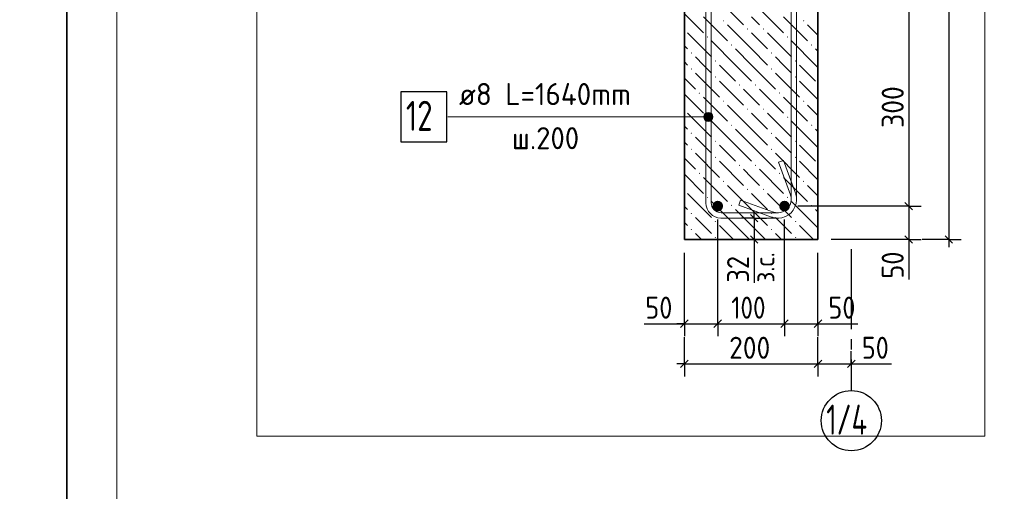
# Model space of a CAD drawing. Header units: millimetres. Extents: x 0 to 42000, y 0 to 29700.
# Tile 12 of 19: x 22531 to 32361, y 15990 to 20692. Entities that reach past the tile are written whole.
import ezdxf

# ---------------------------------------------------------------- set-up
doc = ezdxf.new("R2010")
doc.units = ezdxf.units.MM
doc.linetypes.add('______5', pattern=[1100, 800, -100, 100, -100])
for name, color, linetype, lineweight in [('Standard', 7, 'Continuous', 25), ('ЖБ Стена верхний уровень', 7, 'Continuous', 35), ('Позиционная метка линия выноска', 7, 'Continuous', 13), ('Стена фоновая арматура Х1', 7, 'Continuous', 35)]:
    doc.layers.add(name, color=color, linetype=linetype, lineweight=lineweight)
doc.layers.add('Оси', color=7, linetype='______5')
doc.layers.add('Размерная выноска', color=7, linetype='Continuous')
doc.layers.add('Стена Хомут', color=7, linetype='Continuous', lineweight=25, true_color=0x6e3c1e)
doc.styles.add('ISOCPEUR', font='txt')

msp = doc.modelspace()

# ---------------------------------------------------------------- hatches: boundary and pattern name
at = {"layer": 'ЖБ Стена верхний уровень', "linetype": 'Continuous', "lineweight": 18, "transparency": 33554687}
for points in [[(29550.3, 20680.3), (29556.8, 20686.8), (29563.3, 20680.3), (29556.8, 20673.8)], [(30350.3, 20680.3), (30356.8, 20686.8), (30363.3, 20680.3), (30356.8, 20673.8)], [(29790.3, 20600.3), (29796.8, 20606.8), (29803.3, 20600.3), (29796.8, 20593.8)], [(29950.3, 20600.3), (29956.8, 20606.8), (29963.3, 20600.3), (29956.8, 20593.8)], [(29390.3, 20520.3), (29396.8, 20526.8), (29403.3, 20520.3), (29396.8, 20513.8)], [(29630.3, 20440.3), (29636.8, 20446.8), (29643.2, 20440.3), (29636.8, 20433.8)], [(30190.3, 20520.3), (30196.8, 20526.8), (30203.3, 20520.3), (30196.8, 20513.8)], [(30430.3, 20440.3), (30436.8, 20446.8), (30443.2, 20440.3), (30436.8, 20433.8)], [(29230.3, 20360.3), (29236.8, 20366.8), (29243.2, 20360.3), (29236.8, 20353.8)], [(30030.3, 20360.3), (30036.8, 20366.8), (30043.2, 20360.3), (30036.8, 20353.8)], [(29470.3, 20280.3), (29476.8, 20286.8), (29483.3, 20280.3), (29476.8, 20273.8)], [(30270.3, 20280.3), (30276.8, 20286.8), (30283.3, 20280.3), (30276.8, 20273.8)], [(29230.3, 20200.3), (29236.8, 20206.8), (29243.2, 20200.3), (29236.8, 20193.8)], [(30030.3, 20200.3), (30036.8, 20206.8), (30043.2, 20200.3), (30036.8, 20193.8)], [(29470.3, 20120.3), (29476.8, 20126.8), (29483.3, 20120.3), (29476.8, 20113.8)], [(30270.3, 20120.3), (30276.8, 20126.8), (30283.3, 20120.3), (30276.8, 20113.8)], [(29310.3, 19960.3), (29316.8, 19966.8), (29323.3, 19960.3), (29316.8, 19953.8)], [(29710.3, 20040.3), (29716.8, 20046.8), (29723.3, 20040.3), (29716.8, 20033.8)], [(29870.3, 20040.3), (29876.8, 20046.8), (29883.3, 20040.3), (29876.8, 20033.8)], [(30110.3, 19960.3), (30116.8, 19966.8), (30123.3, 19960.3), (30116.8, 19953.8)], [(29550.3, 19880.3), (29556.8, 19886.8), (29563.3, 19880.3), (29556.8, 19873.8)], [(30350.3, 19880.3), (30356.8, 19886.8), (30363.3, 19880.3), (30356.8, 19873.8)], [(29790.3, 19800.3), (29796.8, 19806.8), (29803.3, 19800.3), (29796.8, 19793.8)], [(29950.3, 19800.3), (29956.8, 19806.8), (29963.3, 19800.3), (29956.8, 19793.8)], [(29390.3, 19720.3), (29396.8, 19726.8), (29403.3, 19720.3), (29396.8, 19713.8)], [(30190.3, 19720.3), (30196.8, 19726.8), (30203.3, 19720.3), (30196.8, 19713.8)], [(29230.3, 19560.3), (29236.8, 19566.8), (29243.2, 19560.3), (29236.8, 19553.8)], [(29630.3, 19640.3), (29636.8, 19646.8), (29643.2, 19640.3), (29636.8, 19633.8)], [(30030.3, 19560.3), (30036.8, 19566.8), (30043.2, 19560.3), (30036.8, 19553.8)], [(30430.3, 19640.3), (30436.8, 19646.8), (30443.2, 19640.3), (30436.8, 19633.8)], [(29470.3, 19480.3), (29476.8, 19486.8), (29483.3, 19480.3), (29476.8, 19473.8)], [(30270.3, 19480.3), (30276.8, 19486.8), (30283.3, 19480.3), (30276.8, 19473.8)], [(29230.3, 19400.3), (29236.8, 19406.8), (29243.2, 19400.3), (29236.8, 19393.8)], [(30030.3, 19400.3), (30036.8, 19406.8), (30043.2, 19400.3), (30036.8, 19393.8)], [(29470.3, 19320.3), (29476.8, 19326.8), (29483.3, 19320.3), (29476.8, 19313.8)], [(30270.3, 19320.3), (30276.8, 19326.8), (30283.3, 19320.3), (30276.8, 19313.8)], [(29710.3, 19240.3), (29716.8, 19246.8), (29723.3, 19240.3), (29716.8, 19233.8)], [(29870.3, 19240.3), (29876.8, 19246.8), (29883.3, 19240.3), (29876.8, 19233.8)], [(29310.3, 19160.3), (29316.8, 19166.8), (29323.3, 19160.3), (29316.8, 19153.8)], [(29550.3, 19080.3), (29556.8, 19086.8), (29563.3, 19080.3), (29556.8, 19073.8)], [(30110.3, 19160.3), (30116.8, 19166.8), (30123.3, 19160.3), (30116.8, 19153.8)], [(30350.3, 19080.3), (30356.8, 19086.8), (30363.3, 19080.3), (30356.8, 19073.8)], [(29790.3, 19000.3), (29796.8, 19006.8), (29803.3, 19000.3), (29796.8, 18993.8)], [(29950.3, 19000.3), (29956.8, 19006.8), (29963.3, 19000.3), (29956.8, 18993.8)], [(29390.3, 18920.3), (29396.8, 18926.8), (29403.3, 18920.3), (29396.8, 18913.8)], [(30190.3, 18920.3), (30196.8, 18926.8), (30203.3, 18920.3), (30196.8, 18913.8)], [(29630.3, 18840.3), (29636.8, 18846.8), (29643.2, 18840.3), (29636.8, 18833.8)], [(30430.3, 18840.3), (30436.8, 18846.8), (30443.2, 18840.3), (30436.8, 18833.8)], [(29230.3, 18760.3), (29236.8, 18766.8), (29243.2, 18760.3), (29236.8, 18753.8)], [(29470.3, 18680.3), (29476.8, 18686.8), (29483.3, 18680.3), (29476.8, 18673.8)], [(30030.3, 18760.3), (30036.8, 18766.8), (30043.2, 18760.3), (30036.8, 18753.8)], [(30270.3, 18680.3), (30276.8, 18686.8), (30283.3, 18680.3), (30276.8, 18673.8)], [(29230.3, 18600.3), (29236.8, 18606.8), (29243.2, 18600.3), (29236.8, 18593.8)], [(30030.3, 18600.3), (30036.8, 18606.8), (30043.2, 18600.3), (30036.8, 18593.8)], [(29470.3, 18520.3), (29476.8, 18526.8), (29483.3, 18520.3), (29476.8, 18513.8)], [(30270.3, 18520.3), (30276.8, 18526.8), (30283.3, 18520.3), (30276.8, 18513.8)]]:
    msp.add_hatch(color=7, dxfattribs=at).paths.add_polyline_path(points, flags=16)
at = {"layer": 'Позиционная метка линия выноска', "linetype": 'Continuous', "lineweight": 13, "transparency": 33554687}
for points in [[(29367.9, 19746), (29384.1, 19684.8), (29384.1, 19762.2)], [(29384.1, 19762.2), (29406.6, 19678.5), (29406.6, 19768.5)], [(29384.1, 19762.2), (29384.1, 19684.8), (29406.6, 19678.5)], [(29406.6, 19768.5), (29406.6, 19678.5), (29429.1, 19684.8)], [(29406.6, 19768.5), (29429.1, 19684.8), (29429.1, 19762.2)], [(29429.1, 19762.2), (29429.1, 19684.8), (29445.3, 19701)], [(29429.1, 19762.2), (29445.3, 19701), (29445.3, 19746)], [(29367.9, 19701), (29367.9, 19746), (29361.6, 19723.5)], [(29367.9, 19746), (29367.9, 19701), (29384.1, 19684.8)], [(29445.3, 19746), (29445.3, 19701), (29451.6, 19723.5)]]:
    msp.add_hatch(color=7, dxfattribs=at).paths.add_polyline_path(points)
at = {"layer": 'Стена фоновая арматура Х1', "linetype": 'Continuous', "lineweight": 18, "transparency": 33554687}
for points in [[(29553.3, 18833.5), (29549.2, 18853.9), (29537.7, 18871.2), (29520.4, 18882.8), (29500, 18886.8), (29479.6, 18882.8), (29462.3, 18871.2), (29450.7, 18853.9), (29446.6, 18833.5), (29450.7, 18813.1), (29462.3, 18795.8), (29479.6, 18784.2), (29500, 18780.2), (29520.4, 18784.2), (29537.7, 18795.8), (29549.2, 18813.1)], [(30220, 18833.5), (30215.9, 18853.9), (30204.3, 18871.2), (30187, 18882.8), (30166.6, 18886.8), (30146.2, 18882.8), (30128.9, 18871.2), (30117.4, 18853.9), (30113.3, 18833.5), (30117.4, 18813.1), (30128.9, 18795.8), (30146.2, 18784.2), (30166.6, 18780.2), (30187, 18784.2), (30204.3, 18795.8), (30215.9, 18813.1)]]:
    msp.add_hatch(color=7, dxfattribs=at).paths.add_polyline_path(points)

# ---------------------------------------------------------------- linework, layer by layer
at = {"layer": 'Standard', "color": 7, "linetype": 'Continuous', "lineweight": -3, "transparency": 33554687}
for p, q in [((31406.7, 20833.5), (31406.7, 18833.5)), ((29862.9, 18713.7), (29862.9, 18788.7)), ((31406.7, 18833.5), (31281.7, 18833.5)), ((31406.7, 18833.5), (31531.7, 18833.5)), ((31406.7, 18833.5), (31406.7, 18500.2)), ((29862.9, 18713.7), (29737.9, 18713.7)), ((29862.9, 18713.7), (29987.9, 18713.7)), ((29862.9, 18713.7), (29862.9, 18500.2)), ((29862.9, 18500.2), (29737.9, 18500.2)), ((29862.9, 18500.2), (29987.9, 18500.2)), ((29862.9, 18500.2), (29862.9, 18425.2)), ((31406.7, 18500.2), (31281.7, 18500.2)), ((31406.7, 18500.2), (31531.7, 18500.2)), ((31406.7, 18500.2), (31406.7, 18425.2)), ((31806.7, 18500.2), (31540, 18500.2)), ((31806.7, 18500.2), (31681.7, 18500.2)), ((31806.7, 18500.2), (31931.7, 18500.2)), ((31806.7, 18500.2), (31806.7, 18425.2)), ((29166.6, 17661), (29166.6, 17786)), ((29500, 17661), (29500, 17786)), ((30166.6, 17661), (30166.6, 17786)), ((30500, 17661), (30500, 17786)), ((29166.6, 17661), (29091.6, 17661)), ((29166.6, 17661), (29166.6, 17536.1)), ((29166.6, 17661), (29500, 17661)), ((29500, 17661), (29500, 17536.1)), ((29500, 17661), (30166.6, 17661)), ((30166.6, 17661), (30166.6, 17536.1)), ((30166.6, 17661), (30500, 17661)), ((30500, 17661), (30500, 17536.1)), ((30500, 17661), (30575, 17661)), ((29166.6, 17261), (29166.6, 17527.7)), ((29166.6, 17261), (29166.6, 17386)), ((30500, 17261), (30500, 17386)), ((30833.3, 17261), (30833.3, 17386)), ((29166.6, 17261), (29091.6, 17261)), ((29166.6, 17261), (29166.6, 17136.1)), ((29166.6, 17261), (30500, 17261)), ((30500, 17261), (30500, 17136.1)), ((30500, 17261), (30833.3, 17261)), ((30833.3, 17261), (30833.3, 17136.1)), ((30833.3, 17261), (30833.3, 17261)), ((30833.3, 17261), (30908.3, 17261))]:
    msp.add_line(p, q, dxfattribs=at)
at = {"layer": 'Standard', "color": 7, "linetype": 'Continuous', "lineweight": 25, "transparency": 33554687}
for p, q in [((31369.2, 18871), (31444.2, 18796)), ((29825.4, 18751.2), (29900.4, 18676.2)), ((29825.4, 18537.7), (29900.4, 18462.7)), ((31369.2, 18537.7), (31444.2, 18462.7)), ((31769.2, 18537.7), (31844.2, 18462.7)), ((29129.1, 17623.5), (29204.1, 17698.6)), ((29462.5, 17623.5), (29537.5, 17698.6)), ((30129.1, 17623.5), (30204.1, 17698.6)), ((30462.5, 17623.5), (30537.5, 17698.6)), ((29129.1, 17223.5), (29204.1, 17298.6)), ((30462.5, 17223.5), (30537.5, 17298.6)), ((30795.8, 17223.5), (30870.8, 17298.6))]:
    msp.add_line(p, q, dxfattribs=at)
at = {"layer": 'Standard', "color": 7, "linetype": 'Continuous', "lineweight": 35, "transparency": 33554687}
msp.add_lwpolyline([(23000, 29200), (2000, 29200), (2000, 500), (23000, 500), (23000, 29200)], dxfattribs=at)
at = {"layer": 'Standard', "color": 7, "linetype": 'Continuous', "lineweight": 13, "transparency": 33554687}
for points in [[(41500, 29200), (23000, 29200), (23000, 6000), (41500, 6000), (41500, 29200)], [(23500, 6000), (41500, 6000), (41500, 29200), (23500, 29200), (23500, 6000)]]:
    msp.add_lwpolyline(points, dxfattribs=at)
at = {"layer": 'Standard', "color": 254, "linetype": 'Continuous', "lineweight": 13, "true_color": 0xc4c4ff, "transparency": 33554687}
msp.add_lwpolyline([(24900, 16539.6), (32166.1, 16539.6), (32166.1, 26716.1), (24900, 26716.1), (24900, 16539.6)], dxfattribs=at)
at = {"layer": 'Standard', "color": 7, "linetype": 'Continuous', "lineweight": -3, "transparency": 33554687}
for points in [[(31806.7, 25166.8), (31806.7, 21479.6), (31806.7, 21479.6), (31806.7, 18500.2)], [(31406.7, 18833.5), (31389.7, 18833.5), (31389.7, 18833.5), (30300, 18833.5)], [(29500, 17661), (29500, 17678), (29500, 17678), (29500, 17678), (29500, 17678), (29500, 18361.3), (29500, 18361.3), (29500, 18700.2)], [(30166.6, 17661), (30166.6, 17678), (30166.6, 17678), (30166.6, 18700.2)], [(31406.7, 18500.2), (31389.7, 18500.2), (31389.7, 18500.2), (30633.3, 18500.2)], [(29166.6, 17661), (29166.6, 17678), (29166.6, 17678), (29166.6, 17678), (29166.6, 17678), (29166.6, 18060.3), (29166.6, 18060.3), (29166.6, 18366.8)], [(30500, 17661), (30500, 17678), (30500, 17678), (30500, 18366.8)], [(30500, 17261), (30500, 17278), (30500, 17278), (30500, 17527.7)]]:
    msp.add_lwpolyline(points, dxfattribs=at)
at = {"layer": 'ЖБ Стена верхний уровень', "color": 7, "linetype": 'Continuous', "lineweight": 35, "transparency": 33554687}
for p, q in [((29166.6, 23500.2), (29166.6, 18500.2)), ((30500, 18500.2), (30500, 23500.2)), ((29166.6, 18500.2), (30500, 18500.2))]:
    msp.add_line(p, q, dxfattribs=at)
at = {"layer": 'ЖБ Стена верхний уровень', "color": 9, "linetype": 'Continuous', "lineweight": 18, "true_color": 0xc7c7c7, "transparency": 33554687}
for p, q in [((29516.8, 20880.3), (29756.8, 20640.3)), ((29166.6, 20750.4), (29356.8, 20560.3)), ((29916.8, 20800.3), (30156.8, 20560.3)), ((29356.8, 20720.3), (29596.8, 20480.3)), ((29916.8, 20640.3), (29836.8, 20720.3)), ((30156.8, 20720.3), (30396.8, 20480.3)), ((29196.8, 20560.3), (29436.8, 20320.3)), ((29836.8, 20400.3), (29596.8, 20640.3)), ((29836.8, 20560.3), (29996.8, 20400.3)), ((29996.8, 20560.3), (30236.8, 20320.3)), ((30500, 20537.1), (30396.8, 20640.3)), ((29676.8, 20240.3), (29436.8, 20480.3)), ((30476.8, 20240.3), (30236.8, 20480.3)), ((29166.6, 20430.4), (29196.8, 20400.3)), ((29676.8, 20400.3), (29836.8, 20240.3)), ((29836.8, 20400.3), (29996.8, 20240.3)), ((30476.8, 20400.3), (30500, 20377.1)), ((29166.6, 20270.4), (29196.8, 20240.3)), ((29356.8, 20240.3), (29276.8, 20320.3)), ((30156.8, 20240.3), (30076.8, 20320.3)), ((29276.8, 20160.3), (29516.8, 19920.3)), ((29436.8, 20160.3), (29356.8, 20240.3)), ((29516.8, 20240.3), (29676.8, 20080.3)), ((29676.8, 20240.3), (29836.8, 20080.3)), ((29836.8, 20240.3), (30076.8, 20000.3)), ((30076.8, 20160.3), (30316.8, 19920.3)), ((30236.8, 20160.3), (30156.8, 20240.3)), ((30316.8, 20240.3), (30476.8, 20080.3)), ((30476.8, 20240.3), (30500, 20217.1)), ((29166.6, 20110.4), (29276.8, 20000.3)), ((29516.8, 20080.3), (29756.8, 19840.3)), ((30316.8, 20080.3), (30500, 19897.1)), ((29836.8, 19920.3), (29756.8, 20000.3)), ((29916.8, 20000.3), (30156.8, 19760.3)), ((29166.6, 19950.4), (29356.8, 19760.3)), ((29356.8, 19920.3), (29596.8, 19680.3)), ((29916.8, 19840.3), (29836.8, 19920.3)), ((30156.8, 19920.3), (30396.8, 19680.3)), ((29196.8, 19760.3), (29436.8, 19520.3)), ((29836.8, 19600.3), (29596.8, 19840.3)), ((29836.8, 19760.3), (29996.8, 19600.3)), ((29996.8, 19760.3), (30236.8, 19520.3)), ((30500, 19737.1), (30396.8, 19840.3)), ((29676.8, 19440.3), (29436.8, 19680.3)), ((30476.8, 19440.3), (30236.8, 19680.3)), ((29166.6, 19630.4), (29196.8, 19600.3)), ((29676.8, 19600.3), (29836.8, 19440.3)), ((29836.8, 19600.3), (29996.8, 19440.3)), ((30476.8, 19600.3), (30500, 19577.1)), ((29166.6, 19470.4), (29196.8, 19440.3)), ((29356.8, 19440.3), (29276.8, 19520.3)), ((30156.8, 19440.3), (30076.8, 19520.3)), ((29436.8, 19360.3), (29356.8, 19440.3)), ((29516.8, 19440.3), (29676.8, 19280.3)), ((29676.8, 19440.3), (29836.8, 19280.3)), ((29836.8, 19440.3), (30076.8, 19200.3)), ((30236.8, 19360.3), (30156.8, 19440.3)), ((30316.8, 19440.3), (30476.8, 19280.3)), ((30476.8, 19440.3), (30500, 19417.1)), ((29166.6, 19310.4), (29276.8, 19200.3)), ((29276.8, 19360.3), (29516.8, 19120.3)), ((29516.8, 19280.3), (29756.8, 19040.3)), ((30076.8, 19360.3), (30316.8, 19120.3)), ((30316.8, 19280.3), (30500, 19097.1)), ((29836.8, 19120.3), (29756.8, 19200.3)), ((29916.8, 19200.3), (30156.8, 18960.3)), ((29166.6, 19150.4), (29356.8, 18960.3)), ((29356.8, 19120.3), (29596.8, 18880.3)), ((29916.8, 19040.3), (29836.8, 19120.3)), ((30156.8, 19120.3), (30396.8, 18880.3)), ((29836.8, 18800.3), (29596.8, 19040.3)), ((30500, 18937.1), (30396.8, 19040.3)), ((29196.8, 18960.3), (29436.8, 18720.3)), ((29676.8, 18640.3), (29436.8, 18880.3)), ((29836.8, 18960.3), (29996.8, 18800.3)), ((29996.8, 18960.3), (30236.8, 18720.3)), ((30476.8, 18640.3), (30236.8, 18880.3)), ((29166.6, 18830.4), (29196.8, 18800.3)), ((29676.8, 18800.3), (29836.8, 18640.3)), ((29836.8, 18800.3), (29996.8, 18640.3)), ((30476.8, 18800.3), (30500, 18777.1)), ((29356.8, 18640.3), (29276.8, 18720.3)), ((30156.8, 18640.3), (30076.8, 18720.3)), ((29166.6, 18670.4), (29196.8, 18640.3)), ((29436.8, 18560.3), (29356.8, 18640.3)), ((29516.8, 18640.3), (29656.9, 18500.2)), ((29676.8, 18640.3), (29816.9, 18500.2)), ((29836.8, 18640.3), (29976.9, 18500.2)), ((30236.8, 18560.3), (30156.8, 18640.3)), ((30316.8, 18640.3), (30456.9, 18500.2)), ((30476.8, 18640.3), (30500, 18617.1)), ((29166.6, 18510.4), (29176.9, 18500.2)), ((29276.8, 18560.3), (29336.9, 18500.2)), ((30076.8, 18560.3), (30136.9, 18500.2))]:
    msp.add_line(p, q, dxfattribs=at)
at = {"layer": 'Оси', "color": 8, "linetype": '______5', "lineweight": -3, "transparency": 33554687}
msp.add_line((30833.3, 18405.5), (30833.3, 16994.4), dxfattribs=at)
at = {"layer": 'Оси', "color": 7, "linetype": 'Continuous', "lineweight": -3, "transparency": 33554687}
msp.add_circle((30833.3, 16694.4), 300, dxfattribs=at)
at = {"layer": 'Позиционная метка линия выноска', "color": 7, "linetype": 'Continuous', "lineweight": 13, "transparency": 33554687}
for p, q in [((29406.6, 19768.5), (29406.6, 19768.5)), ((26806.6, 19723.5), (29406.6, 19723.5)), ((29361.6, 19723.5), (29361.6, 19723.5)), ((29406.6, 19678.5), (29406.6, 19678.5)), ((29451.6, 19723.5), (29451.6, 19723.5))]:
    msp.add_line(p, q, dxfattribs=at)
msp.add_circle((29406.6, 19723.5), 45, dxfattribs=at)
at = {"layer": 'Размерная выноска', "color": 7, "linetype": 'Continuous', "lineweight": -3, "transparency": 33554687}
for p, q in [((29862.9, 18500.2), (29862.9, 18069.9)), ((31406.7, 18500.2), (31406.7, 18100.2)), ((28766.6, 17661), (29166.6, 17661)), ((30500, 17661), (30900, 17661)), ((30833.3, 17261), (31233.3, 17261))]:
    msp.add_line(p, q, dxfattribs=at)
at = {"layer": 'Стена Хомут', "color": 36, "linetype": 'Continuous', "lineweight": 13, "true_color": 0x6e3c1e, "transparency": 33554687}
for points in [[(30156.8, 19289.8), (30276.1, 18962.1), (30278.4, 18955), (30280.5, 18947.6), (30282.3, 18940.1), (30283.8, 18932.6), (30285, 18925), (30285.9, 18917.3), (30286.4, 18909.7), (30286.6, 18902.1), (30286.6, 18891.3), (30282.1, 18858.8), (30270.9, 18824.9), (30253.5, 18793.8), (30232, 18768.1), (30206.4, 18746.6), (30175.2, 18729.2), (30141.3, 18718), (30108.8, 18713.5), (29529.8, 18713.5), (29502.4, 18717.3), (29473.9, 18726.7), (29447.6, 18741.4), (29426, 18759.5), (29407.9, 18781.1), (29393.2, 18807.4), (29383.8, 18835.9), (29380, 18863.3), (29380, 22803.7)], [(30156.8, 19289.8), (30276.1, 18962.1), (30278.4, 18955), (30280.5, 18947.6), (30282.3, 18940.1), (30283.8, 18932.6), (30285, 18925), (30285.9, 18917.3), (30286.4, 18909.7), (30286.6, 18902.1), (30286.6, 18891.3), (30282.1, 18858.8), (30270.9, 18824.9), (30253.5, 18793.8), (30232, 18768.1), (30206.4, 18746.6), (30175.2, 18729.2), (30141.3, 18718), (30108.8, 18713.5), (29529.8, 18713.5), (29502.4, 18717.3), (29473.9, 18726.7), (29447.6, 18741.4), (29426, 18759.5), (29407.9, 18781.1), (29393.2, 18807.4), (29383.8, 18835.9), (29380, 18863.3), (29380, 22803.7)], [(29433.3, 22800), (29433.3, 18867), (29435.9, 18848.1), (29442.2, 18829), (29452, 18811.5), (29463.8, 18797.4), (29478, 18785.5), (29495.5, 18775.7), (29514.5, 18769.5), (29533.5, 18766.8), (30105.1, 18766.8), (30129.2, 18770.2), (30153.6, 18778.2), (30176, 18790.8), (30194.2, 18806), (30209.4, 18824.2), (30221.9, 18846.5), (30229.9, 18870.9), (30233.3, 18895), (30233.3, 18901.3), (30233.1, 18906.9), (30232.7, 18912.4), (30232.1, 18917.9), (30231.3, 18923.3), (30230.2, 18928.7), (30228.9, 18934), (30227.4, 18939.3), (30225.7, 18944.7), (30106.7, 19271.5), (30156.8, 19289.8)], [(29433.3, 22800), (29433.3, 18867), (29435.9, 18848.1), (29442.2, 18829), (29452, 18811.5), (29463.8, 18797.4), (29478, 18785.5), (29495.5, 18775.7), (29514.5, 18769.5), (29533.5, 18766.8), (30105.1, 18766.8), (30129.2, 18770.2), (30153.6, 18778.2), (30176, 18790.8), (30194.2, 18806), (30209.4, 18824.2), (30221.9, 18846.5), (30229.9, 18870.9), (30233.3, 18895), (30233.3, 18901.3), (30233.1, 18906.9), (30232.7, 18912.4), (30232.1, 18917.9), (30231.3, 18923.3), (30230.2, 18928.7), (30228.9, 18934), (30227.4, 18939.3), (30225.7, 18944.7), (30106.7, 19271.5), (30156.8, 19289.8)], [(30286.6, 22803.7), (30286.6, 18891.3), (30282.1, 18858.8), (30270.9, 18824.9), (30253.5, 18793.8), (30232, 18768.1), (30206.4, 18746.6), (30175.2, 18729.2), (30141.3, 18718), (30108.8, 18713.5), (30098, 18713.5), (30090.5, 18713.7), (30082.8, 18714.3), (30075.1, 18715.1), (30067.6, 18716.3), (30060, 18717.8), (30052.5, 18719.6), (30045.1, 18721.7), (30038, 18724.1), (29710.4, 18843.3), (29728.6, 18893.4), (30055.4, 18774.5), (30060.8, 18772.7), (30066.1, 18771.2), (30071.4, 18769.9), (30076.8, 18768.9), (30082.2, 18768), (30087.7, 18767.4), (30093.2, 18767), (30098.8, 18766.8), (30105.1, 18766.8), (30129.2, 18770.2), (30153.6, 18778.2), (30176, 18790.8), (30194.2, 18806), (30209.4, 18824.2), (30221.9, 18846.5), (30229.9, 18870.9), (30233.3, 18895), (30233.3, 22800)], [(30286.6, 22803.7), (30286.6, 18891.3), (30282.1, 18858.8), (30270.9, 18824.9), (30253.5, 18793.8), (30232, 18768.1), (30206.4, 18746.6), (30175.2, 18729.2), (30141.3, 18718), (30108.8, 18713.5), (30098, 18713.5), (30090.5, 18713.7), (30082.8, 18714.3), (30075.1, 18715.1), (30067.6, 18716.3), (30060, 18717.8), (30052.5, 18719.6), (30045.1, 18721.7), (30038, 18724.1), (29710.4, 18843.3), (29728.6, 18893.4), (30055.4, 18774.5), (30060.8, 18772.7), (30066.1, 18771.2), (30071.4, 18769.9), (30076.8, 18768.9), (30082.2, 18768), (30087.7, 18767.4), (30093.2, 18767), (30098.8, 18766.8), (30105.1, 18766.8), (30129.2, 18770.2), (30153.6, 18778.2), (30176, 18790.8), (30194.2, 18806), (30209.4, 18824.2), (30221.9, 18846.5), (30229.9, 18870.9), (30233.3, 18895), (30233.3, 22800)]]:
    msp.add_lwpolyline(points, dxfattribs=at)
at = {"layer": 'Стена Хомут', "color": 7, "linetype": 'Continuous', "lineweight": 25, "transparency": 33554687}
msp.add_lwpolyline([(26336.6, 19473.5), (26796.6, 19473.5), (26796.6, 19973.5), (26336.6, 19973.5), (26336.6, 19473.5)], dxfattribs=at)

# ---------------------------------------------------------------- texts
at = {"layer": 'Standard', "color": 7, "linetype": 'Continuous', "lineweight": 25, "transparency": 33554687, "char_height": 220, "attachment_point": 7, "rotation": 90, "style": 'ISOCPEUR'}
for s, insert, width in [('\\W0.91;300', (31356.7, 19613.5), 561.981), ('\\W0.87;50', (31356.7, 18110), 403.932), ('\\W0.87;32', (29812.9, 18071), 403.932)]:
    msp.add_mtext(s, dxfattribs=dict(at, insert=insert, width=width))
at = {"layer": 'Standard', "color": 7, "linetype": 'Continuous', "lineweight": 18, "transparency": 33554687, "insert": (30066, 18071.8), "char_height": 200, "width": 459.942, "attachment_point": 7, "rotation": 90, "style": 'ISOCPEUR'}
msp.add_mtext('\\W0.90;з.с.', dxfattribs=at)
at = {"layer": 'Standard', "color": 7, "linetype": 'Continuous', "lineweight": 25, "transparency": 33554687, "char_height": 220, "attachment_point": 7, "style": 'ISOCPEUR'}
for s, insert, width in [('\\W0.87;50', (28776.5, 17711), 403.924), ('\\W0.83;100', (29635.3, 17711), 508.571), ('\\W0.87;50', (30604.1, 17711), 403.924), ('\\W0.91;200', (29613.3, 17311), 561.988), ('\\W0.87;50', (30937.5, 17311), 403.924)]:
    msp.add_mtext(s, dxfattribs=dict(at, insert=insert, width=width))
at = {"layer": 'Оси', "color": 7, "linetype": 'Continuous', "lineweight": 25, "transparency": 33554687, "insert": (30583.3, 16554.4), "char_height": 300, "width": 603.886, "attachment_point": 7, "style": 'ISOCPEUR'}
msp.add_mtext('\\W0.69;1/4', dxfattribs=at)
at = {"layer": 'Стена Хомут', "color": 7, "linetype": 'Continuous', "lineweight": 13, "transparency": 33554687, "attachment_point": 7, "style": 'ISOCPEUR'}
for s, insert, char_height, width in [('\\W0.96;ø8 L=1640mm ', (26916.3, 19840.8), 220, 2018.394), ('\\W0.75;12', (26386.6, 19583.5), 300, 472.289), ('\\W0.95;ш.200 ', (27444.3, 19400.8), 220, 962.136)]:
    msp.add_mtext(s, dxfattribs=dict(at, insert=insert, char_height=char_height, width=width))

doc.saveas('drawing.dxf')
